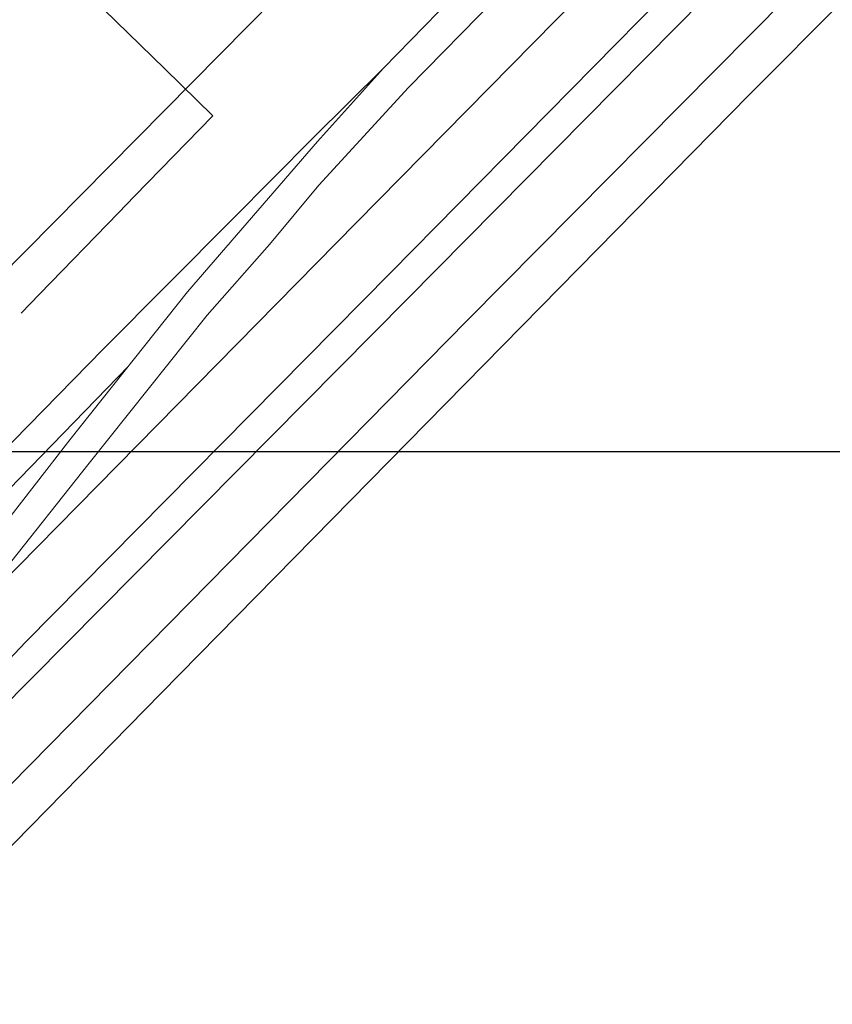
# Model space of a CAD drawing. Header units: millimetres. Extents: x -79464 to -76785, y -3788210 to -3782955.
# Tile 110 of 131: x -78912 to -78884, y -3783769 to -3783735. Entities that reach past the tile are written whole.
import ezdxf

# ---------------------------------------------------------------- set-up
doc = ezdxf.new("R2010")
doc.units = ezdxf.units.MM
doc.header["$LTSCALE"] = 8
doc.header["$MEASUREMENT"] = 0
for name, color, linetype in [('FENCE', 7, 'Continuous'), ('GRID', 7, 'Continuous'), ('PIER', 7, 'Continuous'), ('SG GIS CADASTRAL', 7, 'Continuous'), ('TRACKS', 7, 'Continuous')]:
    doc.layers.add(name, color=color, linetype=linetype)

msp = doc.modelspace()

# ---------------------------------------------------------------- linework, layer by layer
at = {"layer": 'FENCE', "color": 216, "lineweight": 25}
for p, q in [((-78907.224, -3783736.512, 5.541), (-78910.088, -3783733.72, 5.767)), ((-78907.224, -3783736.512, 5.699), (-78905.532, -3783738.161, 5.767))]:
    msp.add_line(p, q, dxfattribs=at)
at = {"layer": 'FENCE', "color": 216, "lineweight": 15}
for p, q in [((-78908.289, -3783740.995, 5.768), (-78905.532, -3783738.161, 5.739)), ((-78908.857, -3783741.58, 5.746), (-78908.289, -3783740.995, 5.534)), ((-78911.643, -3783744.45, 5.704), (-78908.857, -3783741.58, 5.534)), ((-78912.292, -3783745.115, 5.542), (-78911.643, -3783744.45, 5.594)), ((-78912.292, -3783745.115, 5.522), (-78912.292, -3783745.115, 5.594))]:
    msp.add_line(p, q, dxfattribs=at)
at = {"layer": 'GRID', "color": 9}
msp.add_lwpolyline([(-79264.957, -3783750), (-77988.721, -3783750)], dxfattribs=at)
at = {"layer": 'PIER', "color": 7, "lineweight": 15}
for p, q in [((-78864.774, -3783715.412, 3.06), (-78886.606, -3783737.426, 3.05)), ((-78886.606, -3783737.426, 3.05), (-78907.356, -3783758.513, 3.047)), ((-78907.356, -3783758.513, 3.047), (-78918.117, -3783769.484, 2.99))]:
    msp.add_line(p, q, dxfattribs=at)
at = {"layer": 'SG GIS CADASTRAL', "color": 7, "lineweight": 18}
msp.add_line((-78754.209, -3783583.082), (-78937.329, -3783768.43), dxfattribs=at)
at = {"layer": 'TRACKS', "color": 216, "lineweight": 15}
for p, q in [((-78888.851, -3783730.139, 3.198), (-78900.465, -3783741.928, 3.2)), ((-78899.511, -3783736.482, 3.294), (-78893.939, -3783730.782, 3.257)), ((-78899.266, -3783743.7, 3.159), (-78887.317, -3783731.584, 3.166)), ((-78898.632, -3783737.165, 3.24), (-78893.276, -3783731.707, 3.243)), ((-78886.779, -3783732.595, 3.159), (-78898.676, -3783744.631, 3.155)), ((-78896.542, -3783745.362, 3.114), (-78884.919, -3783733.628, 3.121)), ((-78901.996, -3783738.939, 3.234), (-78899.511, -3783736.482, 3.294)), ((-78901.841, -3783739.067, 3.252), (-78899.511, -3783736.482, 3.294)), ((-78901.791, -3783740.606, 3.239), (-78898.632, -3783737.165, 3.24)), ((-78906.422, -3783744.365, 3.244), (-78901.841, -3783739.067, 3.252)), ((-78904.838, -3783741.806, 3.232), (-78901.996, -3783738.939, 3.234)), ((-78903.531, -3783742.694, 3.247), (-78901.791, -3783740.606, 3.239)), ((-78909.383, -3783746.375, 3.236), (-78904.838, -3783741.806, 3.232)), ((-78900.465, -3783741.928, 3.2), (-78914.043, -3783755.717, 3.203)), ((-78905.731, -3783745.192, 3.24), (-78903.531, -3783742.694, 3.247)), ((-78912.141, -3783756.714, 3.173), (-78899.266, -3783743.7, 3.159)), ((-78910.571, -3783749.589, 3.243), (-78906.422, -3783744.365, 3.244)), ((-78898.676, -3783744.631, 3.155), (-78914.588, -3783760.678, 3.162)), ((-78909.891, -3783750.41, 3.221), (-78905.731, -3783745.192, 3.24)), ((-78912.675, -3783761.757, 3.138), (-78896.542, -3783745.362, 3.114)), ((-78917.477, -3783754.615, 3.242), (-78909.383, -3783746.375, 3.236)), ((-78915.977, -3783754.674, 3.224), (-78908.506, -3783746.988, 3.223)), ((-78916.082, -3783756.612, 3.232), (-78910.571, -3783749.589, 3.243)), ((-78912.89, -3783754.187, 3.213), (-78909.891, -3783750.41, 3.221)), ((-78918.299, -3783763.257, 4.075), (-78912.141, -3783756.714, 3.173))]:
    msp.add_line(p, q, dxfattribs=at)

doc.saveas('drawing.dxf')
